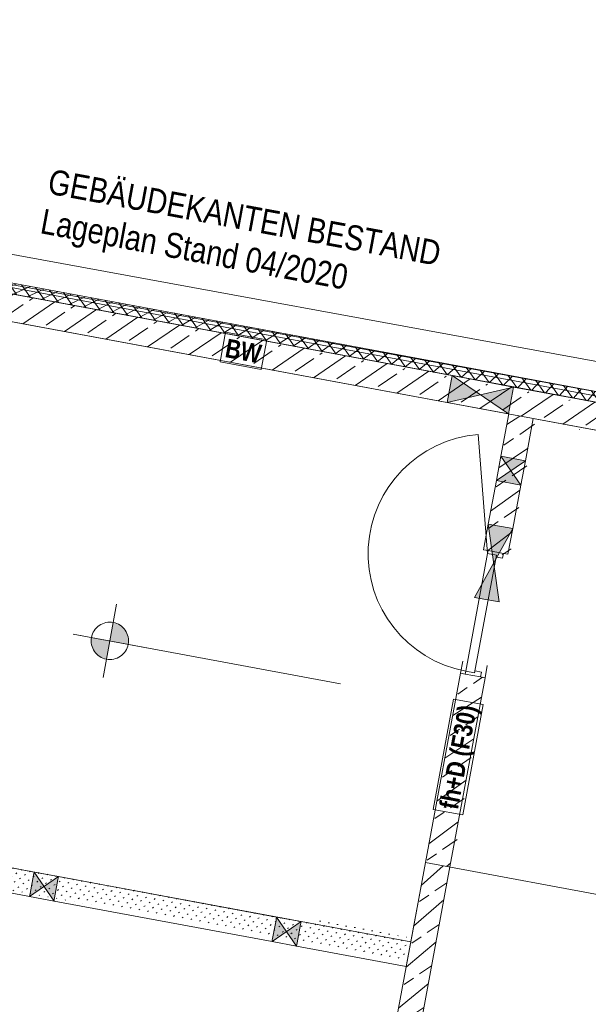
# Model space of a CAD drawing. Header units: metres. Extents: x 0 to 60282398, y -11592309 to 5708004.
# Tile 57 of 136: x 32353349.68 to 32353354.25, y 5707937.42 to 5707945.34. Entities that reach past the tile are written whole.
import ezdxf

# ---------------------------------------------------------------- set-up
doc = ezdxf.new("R2010")
doc.units = ezdxf.units.M
doc.header["$LTSCALE"] = 0.75
doc.linetypes.add('10417023$0$#9_Achse', pattern=[1.6, 0.00254, -1.59746])
doc.layers.get('0').update_dxf_attribs({"linetype": 'CONTINUOUS'})
for name, color, linetype, lineweight in [('10417023$0$#9_002_GES I Übersicht Erdgeschoss_1_101_Wand Aussen.A', 7, 'CONTINUOUS', 25), ('10417023$0$#9_002_GES I Übersicht Erdgeschoss_1_102_Wand Innen.A', 7, 'CONTINUOUS', 25), ('10417023$0$#9_002_GES I Übersicht Erdgeschoss_1_607b_Brandschutz 1_100', 7, 'CONTINUOUS', 25), ('10417023$0$#9_002_GES I Übersicht Erdgeschoss_1_707_Bestandsgebäude', 7, 'CONTINUOUS', 25), ('10417023$0$#9_002_GES I Übersicht Erdgeschoss_1_Neubau_102_Wand Innen.A', 7, 'CONTINUOUS', 25), ('10417023$0$#9_002_GES I Übersicht Erdgeschoss_1_Neubau_104_Decken.A', 7, 'CONTINUOUS', 25), ('10417023$0$#9_002_GES I Übersicht Erdgeschoss_1_Neubau_502_Bemaßung 1_100.A', 7, 'CONTINUOUS', 25), ('10417023$0$Keine', 7, 'CONTINUOUS', 13)]:
    doc.layers.add(name, color=color, linetype=linetype, lineweight=lineweight)
doc.styles.add('10417023$0$ARIAL NARROW', font='ARIALN.TTF')
doc.styles.add('10417023$0$Arial Narrow (bold)', font='ARIALNB.TTF')
pattern_1 = [(45, (0, 0), (-0.03535533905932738, 0.03535533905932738), [0.01, -0.03999999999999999])]
pattern_2 = [(44.99999999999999, (0, 0), (-0.1697056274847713, 0.1697056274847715), []), (44.99999999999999, (-0.08485281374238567, 0.08485281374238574), (-0.1697056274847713, 0.1697056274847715), [0.18, -0.05999999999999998])]

# ---------------------------------------------------------------- blocks, each defined once
blk = doc.blocks.new('10417023$0$#9_MKO_LP5_ARC_GES_UP_00_002_P_G_modell (3D)')
at = {"layer": '10417023$0$#9_002_GES I Übersicht Erdgeschoss_1_101_Wand Aussen.A', "linetype": 'Continuous', "lineweight": 5, "true_color": 0xff0000}
h = blk.add_hatch(dxfattribs=at)
h.set_pattern_fill('#9_DÄMMUNG__HART_1_0001', color=1, style=0, pattern_type=2)
h.set_pattern_definition([(44.99999999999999, (0, 0), (-0.05656854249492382, 0.05656854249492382), []), (135.0000000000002, (0, 0), (0.05656854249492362, 0.056568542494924), [])])
h.paths.add_polyline_path([(-32353493.93786301, -5707777.242828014), (-32353493.93786301, -5707777.15726206), (-32353499.57365668, -5707777.15726206), (-32353499.57365668, -5707777.242828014)])
at = {"layer": '10417023$0$#9_002_GES I Übersicht Erdgeschoss_1_102_Wand Innen.A', "linetype": 'Continuous', "lineweight": 13, "true_color": 0x1f1f1f}
h = blk.add_hatch(dxfattribs=at)
h.set_pattern_fill('#9_GIPS_0001', color=250, style=0, pattern_type=2)
h.set_pattern_definition(pattern_1)
h.paths.add_polyline_path([(-32353494.842797, -5707781.780125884), (-32353499.01249965, -5707781.780125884), (-32353499.01249965, -5707781.792625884), (-32353494.842797, -5707781.792625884)])
h = blk.add_hatch(dxfattribs=at)
h.set_pattern_fill('#9_GIPS_0001', color=250, style=0, pattern_type=2)
h.set_pattern_definition(pattern_1)
h.paths.add_polyline_path([(-32353494.842797, -5707781.792625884), (-32353499.01249965, -5707781.792625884), (-32353499.01249965, -5707781.805125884), (-32353494.842797, -5707781.805125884)])
at = {"layer": '10417023$0$#9_002_GES I Übersicht Erdgeschoss_1_102_Wand Innen.A', "linetype": 'Continuous', "lineweight": 13, "true_color": 0xff0000}
h = blk.add_hatch(dxfattribs=at)
h.set_pattern_fill('#9_GIPS_0001', color=1, style=0, pattern_type=2)
h.set_pattern_definition(pattern_1)
h.paths.add_polyline_path([(-32353494.842797, -5707781.805125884), (-32353499.01249965, -5707781.805125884), (-32353499.01249965, -5707781.955125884), (-32353494.842797, -5707781.955125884)])
at = {"layer": '10417023$0$#9_002_GES I Übersicht Erdgeschoss_1_102_Wand Innen.A', "linetype": 'Continuous', "lineweight": 13, "true_color": 0x1f1f1f}
h = blk.add_hatch(dxfattribs=at)
h.set_pattern_fill('#9_GIPS_0001', color=250, style=0, pattern_type=2)
h.set_pattern_definition(pattern_1)
h.paths.add_polyline_path([(-32353499.01249965, -5707781.967625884), (-32353494.842797, -5707781.967625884), (-32353494.842797, -5707781.955125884), (-32353499.01249965, -5707781.955125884)])
h = blk.add_hatch(dxfattribs=at)
h.set_pattern_fill('#9_GIPS_0001', color=250, style=0, pattern_type=2)
h.set_pattern_definition(pattern_1)
h.paths.add_polyline_path([(-32353499.01249965, -5707781.980125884), (-32353494.842797, -5707781.980125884), (-32353494.842797, -5707781.967625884), (-32353499.01249965, -5707781.967625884)])
at = {"layer": '10417023$0$#9_002_GES I Übersicht Erdgeschoss_1_Neubau_102_Wand Innen.A', "linetype": 'Continuous', "lineweight": 5, "true_color": 0xff0000}
h = blk.add_hatch(dxfattribs=at)
h.set_pattern_fill('#9_BETON__STAHLBETON_0001', color=1, style=0, pattern_type=2)
h.set_pattern_definition(pattern_2)
h.paths.add_polyline_path([(-32353499.02365668, -5707777.462828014), (-32353493.93786303, -5707777.462828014), (-32353493.93786303, -5707777.242828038), (-32353499.02365668, -5707777.242828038)])
h = blk.add_hatch(dxfattribs=at)
h.set_pattern_fill('#9_BETON__STAHLBETON_0001', color=1, style=0, pattern_type=2)
h.set_pattern_definition(pattern_2)
h.paths.add_polyline_path([(-32353494.84365668, -5707778.57282602), (-32353494.64365669, -5707778.57282602), (-32353494.64365669, -5707777.462828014), (-32353494.84365668, -5707777.462828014)])
h = blk.add_hatch(dxfattribs=at)
h.set_pattern_fill('#9_BETON__STAHLBETON_0001', color=1, style=0, pattern_type=2)
h.set_pattern_definition(pattern_2)
h.paths.add_polyline_path([(-32353494.84365668, -5707779.582826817), (-32353494.84365668, -5707781.130043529), (-32353494.64365669, -5707781.130043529), (-32353494.64365669, -5707779.582826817)])
h = blk.add_hatch(dxfattribs=at)
h.set_pattern_fill('#9_BETON__STAHLBETON_0001', color=1, style=0, pattern_type=2)
h.set_pattern_definition(pattern_2)
h.paths.add_polyline_path([(-32353494.84365668, -5707784.220045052), (-32353494.6436567, -5707784.220045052), (-32353494.6436567, -5707781.130043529), (-32353494.84365668, -5707781.130043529)])
at = {"layer": '10417023$0$#9_002_GES I Übersicht Erdgeschoss_1_Neubau_502_Bemaßung 1_100.A', "linetype": 'Continuous', "lineweight": 0, "true_color": 0xff0000}
for points in [[(-32353497.66386112, -5707779.841819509), (-32353497.51386112, -5707779.841819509), (-32353497.52527919, -5707779.784416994), (-32353497.5577951, -5707779.735753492), (-32353497.60645861, -5707779.703237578), (-32353497.66386112, -5707779.691819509)], [(-32353497.66386112, -5707779.841819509), (-32353497.81386112, -5707779.841819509), (-32353497.80244305, -5707779.899222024), (-32353497.76992714, -5707779.947885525), (-32353497.72126364, -5707779.980401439), (-32353497.66386112, -5707779.991819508)]]:
    blk.add_hatch(color=1, dxfattribs=at).paths.add_polyline_path(points)
at = {"layer": '10417023$0$#9_002_GES I Übersicht Erdgeschoss_1_101_Wand Aussen.A', "color": 1, "linetype": 'Continuous', "lineweight": 18, "true_color": 0xff0000, "flags": 128}
blk.add_lwpolyline([(-32353493.93786301, -5707777.242828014), (-32353499.57365668, -5707777.242828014), (-32353499.57365668, -5707777.15726206), (-32353493.93786301, -5707777.15726206)], close=True, dxfattribs=at)
at = {"layer": '10417023$0$#9_002_GES I Übersicht Erdgeschoss_1_102_Wand Innen.A', "color": 1, "linetype": 'Continuous', "lineweight": 13, "true_color": 0xff0000}
for p, q in [((-32353497.92330301, -5707781.780125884), (-32353498.55277459, -5707781.780125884)), ((-32353497.72330301, -5707781.780125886), (-32353497.92330301, -5707781.780125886)), ((-32353495.94042123, -5707781.780125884), (-32353497.72330301, -5707781.780125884)), ((-32353495.74042123, -5707781.780125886), (-32353495.94042123, -5707781.780125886)), ((-32353494.842797, -5707781.780125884), (-32353495.74042123, -5707781.780125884)), ((-32353494.842797, -5707781.980125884), (-32353494.842797, -5707781.780125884)), ((-32353498.55277459, -5707781.980125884), (-32353497.92330301, -5707781.980125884)), ((-32353497.92330301, -5707781.980125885), (-32353497.72330301, -5707781.980125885)), ((-32353497.72330301, -5707781.980125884), (-32353495.94042123, -5707781.980125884)), ((-32353495.94042123, -5707781.980125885), (-32353495.74042123, -5707781.980125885)), ((-32353495.74042123, -5707781.980125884), (-32353494.842797, -5707781.980125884))]:
    blk.add_line(p, q, dxfattribs=at)
at = {"layer": '10417023$0$#9_002_GES I Übersicht Erdgeschoss_1_607b_Brandschutz 1_100', "color": 1, "linetype": 'Continuous', "lineweight": 13, "true_color": 0xff0000}
for p, q in [((-32353496.86496335, -5707777.23150374), (-32353497.20246483, -5707777.23150374)), ((-32353497.20246483, -5707777.23150374), (-32353497.20246483, -5707777.474151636)), ((-32353496.86496335, -5707777.474151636), (-32353496.86496335, -5707777.23150374)), ((-32353497.20246483, -5707777.474151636), (-32353496.86496335, -5707777.474151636)), ((-32353494.61803709, -5707779.797894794), (-32353494.86068498, -5707779.797894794)), ((-32353494.86068498, -5707779.797894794), (-32353494.86068498, -5707780.699964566)), ((-32353494.61803709, -5707780.699964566), (-32353494.61803709, -5707779.797894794)), ((-32353494.86068498, -5707780.699964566), (-32353494.61803709, -5707780.699964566))]:
    blk.add_line(p, q, dxfattribs=at)
at = {"layer": '10417023$0$#9_002_GES I Übersicht Erdgeschoss_1_707_Bestandsgebäude', "color": 1, "linetype": 'Continuous', "lineweight": 13, "true_color": 0xff0000}
for p, q in [((-32353494.21065062, -5707776.918014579), (-32353499.27171133, -5707776.931993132)), ((-32353499.27364033, -5707777.171999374), (-32353494.20998774, -5707777.158013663))]:
    blk.add_line(p, q, dxfattribs=at)
at = {"layer": '10417023$0$#9_002_GES I Übersicht Erdgeschoss_1_Neubau_102_Wand Innen.A', "color": 1, "linetype": 'Continuous', "lineweight": 18, "true_color": 0xff0000}
for p, q in [((-32353495.34666594, -5707777.242828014), (-32353499.02365668, -5707777.242828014)), ((-32353494.84666597, -5707777.242828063), (-32353495.34666594, -5707777.242828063)), ((-32353493.93786303, -5707777.242828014), (-32353494.84666597, -5707777.242828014)), ((-32353499.02365668, -5707777.462828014), (-32353495.34666594, -5707777.462828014)), ((-32353495.34666594, -5707777.462828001), (-32353494.84666597, -5707777.462828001)), ((-32353494.84666597, -5707777.462828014), (-32353494.84365668, -5707777.462828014)), ((-32353494.84365668, -5707777.462828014), (-32353494.84365668, -5707777.80795109)), ((-32353494.64365668, -5707777.462828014), (-32353493.93786303, -5707777.462828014)), ((-32353494.64365668, -5707777.80795109), (-32353494.64365668, -5707777.462828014)), ((-32353494.84365668, -5707777.80795109), (-32353494.84365668, -5707778.007951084)), ((-32353494.64365669, -5707778.007951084), (-32353494.64365669, -5707777.80795109)), ((-32353494.84365668, -5707778.007951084), (-32353494.84365668, -5707778.362862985)), ((-32353494.64365668, -5707778.362862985), (-32353494.64365668, -5707778.007951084)), ((-32353494.84365668, -5707778.362862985), (-32353494.84365668, -5707778.572826)), ((-32353494.64365668, -5707778.572826), (-32353494.64365669, -5707778.362862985)), ((-32353494.84365739, -5707778.572826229), (-32353494.80615626, -5707778.572826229)), ((-32353494.80615626, -5707778.572826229), (-32353494.68115684, -5707778.572826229)), ((-32353494.68115684, -5707778.572826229), (-32353494.64365716, -5707778.572826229)), ((-32353494.84365739, -5707779.582827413), (-32353494.80615626, -5707779.582827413)), ((-32353494.84365668, -5707779.582826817), (-32353494.84365668, -5707781.130043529)), ((-32353494.80615626, -5707779.582827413), (-32353494.68115684, -5707779.582827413)), ((-32353494.68115684, -5707779.582827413), (-32353494.64365716, -5707779.582827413)), ((-32353494.64365668, -5707781.130043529), (-32353494.64365668, -5707779.582826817)), ((-32353494.84365668, -5707781.130043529), (-32353494.84365667, -5707784.220045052)), ((-32353494.64365667, -5707784.220045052), (-32353494.64365668, -5707781.130043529))]:
    blk.add_line(p, q, dxfattribs=at)
at = {"layer": '10417023$0$#9_002_GES I Übersicht Erdgeschoss_1_Neubau_102_Wand Innen.A', "color": 1, "linetype": 'Continuous', "lineweight": 13, "true_color": 0xff0000}
for p, q in [((-32353495.3466665, -5707777.462827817), (-32353494.84666591, -5707777.242827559)), ((-32353495.3466665, -5707777.242827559), (-32353494.84666591, -5707777.462827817)), ((-32353495.34666594, -5707777.242828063), (-32353495.34666594, -5707777.462828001)), ((-32353494.84666597, -5707777.462828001), (-32353494.84666597, -5707777.242828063)), ((-32353494.80615626, -5707778.597825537), (-32353495.05462342, -5707777.670537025)), ((-32353494.84365739, -5707777.807951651), (-32353494.64365716, -5707778.007950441)), ((-32353494.64365716, -5707777.807951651), (-32353494.84365739, -5707778.007950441)), ((-32353494.64365669, -5707777.80795109), (-32353494.84365668, -5707777.80795109)), ((-32353494.84365668, -5707778.007951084), (-32353494.64365669, -5707778.007951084)), ((-32353494.84365739, -5707778.362863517), (-32353494.64365716, -5707778.962862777)), ((-32353494.64365716, -5707778.362863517), (-32353494.84365739, -5707778.962862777)), ((-32353494.64365669, -5707778.362862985), (-32353494.84365668, -5707778.362862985)), ((-32353494.84365739, -5707778.572826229), (-32353494.80615626, -5707778.572826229)), ((-32353494.80615626, -5707778.597825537), (-32353494.80615626, -5707778.572826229)), ((-32353494.80615626, -5707778.572826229), (-32353494.68115684, -5707778.572826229)), ((-32353494.80615626, -5707778.572826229), (-32353494.68115684, -5707778.572826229)), ((-32353494.80615626, -5707778.572826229), (-32353494.68115684, -5707778.572826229)), ((-32353494.68115684, -5707778.572826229), (-32353494.68115684, -5707778.612826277)), ((-32353494.68115684, -5707778.572826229), (-32353494.64365716, -5707778.572826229)), ((-32353494.73315632, -5707778.597825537), (-32353494.80615626, -5707778.597825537)), ((-32353494.73315632, -5707778.597825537), (-32353494.80615626, -5707778.597825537)), ((-32353494.80615626, -5707778.597825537), (-32353494.80615626, -5707779.557826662)), ((-32353494.73315632, -5707778.612826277), (-32353494.73315632, -5707778.597825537)), ((-32353494.73315632, -5707779.557826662), (-32353494.73315632, -5707778.597825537)), ((-32353494.68115684, -5707778.612826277), (-32353494.73315632, -5707778.612826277)), ((-32353494.84365668, -5707778.962862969), (-32353494.64365668, -5707778.962862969)), ((-32353494.84365739, -5707779.582827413), (-32353494.80615626, -5707779.582827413)), ((-32353494.73315632, -5707779.557826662), (-32353494.80615626, -5707779.557826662)), ((-32353494.80615626, -5707779.557826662), (-32353494.80615626, -5707779.582827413)), ((-32353494.80615626, -5707779.557826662), (-32353494.73315632, -5707779.557826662)), ((-32353494.80615626, -5707779.582827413), (-32353494.68115684, -5707779.582827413)), ((-32353494.80615626, -5707779.582827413), (-32353494.68115684, -5707779.582827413)), ((-32353494.80615626, -5707779.582827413), (-32353494.68115684, -5707779.582827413)), ((-32353494.68115684, -5707779.542827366), (-32353494.73315632, -5707779.542827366)), ((-32353494.73315632, -5707779.542827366), (-32353494.73315632, -5707779.557826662)), ((-32353494.68115684, -5707779.582827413), (-32353494.68115684, -5707779.542827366)), ((-32353494.68115684, -5707779.582827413), (-32353494.64365716, -5707779.582827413)), ((-32353497.92330301, -5707781.780125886), (-32353497.92330301, -5707781.792625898)), ((-32353497.92330301, -5707781.792625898), (-32353497.92330301, -5707781.80512591)), ((-32353497.92330301, -5707781.80512591), (-32353497.92330301, -5707781.955125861)), ((-32353497.72330274, -5707781.780126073), (-32353497.92330298, -5707781.980126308)), ((-32353497.72330274, -5707781.980126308), (-32353497.92330298, -5707781.780126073)), ((-32353497.72330301, -5707781.792625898), (-32353497.72330301, -5707781.780125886)), ((-32353497.72330301, -5707781.80512591), (-32353497.72330301, -5707781.792625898)), ((-32353497.72330301, -5707781.955125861), (-32353497.72330301, -5707781.80512591)), ((-32353495.94042123, -5707781.780125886), (-32353495.94042123, -5707781.792625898)), ((-32353495.94042123, -5707781.792625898), (-32353495.94042123, -5707781.80512591)), ((-32353495.94042123, -5707781.80512591), (-32353495.94042123, -5707781.955125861)), ((-32353495.74042183, -5707781.780126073), (-32353495.94042062, -5707781.980126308)), ((-32353495.74042183, -5707781.980126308), (-32353495.94042062, -5707781.780126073)), ((-32353495.74042123, -5707781.792625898), (-32353495.74042123, -5707781.780125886)), ((-32353495.74042123, -5707781.80512591), (-32353495.74042123, -5707781.792625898)), ((-32353495.74042123, -5707781.955125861), (-32353495.74042123, -5707781.80512591)), ((-32353497.92330301, -5707781.955125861), (-32353497.92330301, -5707781.967625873)), ((-32353497.92330301, -5707781.967625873), (-32353497.92330301, -5707781.980125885)), ((-32353497.72330301, -5707781.967625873), (-32353497.72330301, -5707781.955125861)), ((-32353497.72330301, -5707781.980125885), (-32353497.72330301, -5707781.967625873)), ((-32353495.94042123, -5707781.955125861), (-32353495.94042123, -5707781.967625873)), ((-32353495.94042123, -5707781.967625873), (-32353495.94042123, -5707781.980125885)), ((-32353495.74042123, -5707781.967625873), (-32353495.74042123, -5707781.955125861)), ((-32353495.74042123, -5707781.980125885), (-32353495.74042123, -5707781.967625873))]:
    blk.add_line(p, q, dxfattribs=at)
at = {"layer": '10417023$0$#9_002_GES I Übersicht Erdgeschoss_1_Neubau_102_Wand Innen.A', "color": 1, "linetype": '10417023$0$#9_Achse', "lineweight": 13, "true_color": 0xff0000}
for p, q in [((-32353494.84365739, -5707779.582827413), (-32353494.84365739, -5707778.572826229)), ((-32353494.64365716, -5707779.582827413), (-32353494.64365716, -5707778.572826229))]:
    blk.add_line(p, q, dxfattribs=at)
at = {"layer": '10417023$0$#9_002_GES I Übersicht Erdgeschoss_1_Neubau_102_Wand Innen.A', "color": 1, "linetype": 'Continuous', "lineweight": 13, "true_color": 0xff0000}
blk.add_arc((-32353494.80615668, -5707778.597826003), 0.9600008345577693, 104.9999997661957, 270.0000002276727, dxfattribs=at)
at = {"layer": '10417023$0$#9_002_GES I Übersicht Erdgeschoss_1_Neubau_102_Wand Innen.A', "color": 1, "linetype": 'Continuous', "true_color": 0xff0000}
for points in [[(-32353495.34666594, -5707777.242828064), (-32353495.34666594, -5707777.462828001), (-32353495.09666596, -5707777.352828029)], [(-32353494.84666597, -5707777.242828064), (-32353495.09666596, -5707777.352828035), (-32353494.84666597, -5707777.462828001)], [(-32353494.64365669, -5707777.80795109), (-32353494.84365668, -5707777.80795109), (-32353494.74365668, -5707777.907951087)], [(-32353494.64365669, -5707778.007951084), (-32353494.74365668, -5707777.907951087), (-32353494.84365668, -5707778.007951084)], [(-32353494.64365669, -5707778.362862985), (-32353494.84365668, -5707778.362862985), (-32353494.74365668, -5707778.662862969)], [(-32353494.64365668, -5707778.962862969), (-32353494.74365668, -5707778.662862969), (-32353494.84365668, -5707778.962862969)], [(-32353497.92330301, -5707781.980125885), (-32353497.82330301, -5707781.880125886), (-32353497.92330301, -5707781.780125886)], [(-32353497.72330301, -5707781.980125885), (-32353497.72330301, -5707781.780125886), (-32353497.82330301, -5707781.880125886)], [(-32353495.94042123, -5707781.980125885), (-32353495.84042123, -5707781.880125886), (-32353495.94042123, -5707781.780125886)], [(-32353495.74042123, -5707781.980125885), (-32353495.74042123, -5707781.780125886), (-32353495.84042123, -5707781.880125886)]]:
    blk.add_solid(points, dxfattribs=at)
at = {"layer": '10417023$0$#9_002_GES I Übersicht Erdgeschoss_1_Neubau_104_Decken.A', "color": 1, "linetype": 'Continuous', "lineweight": 13, "true_color": 0xff0000, "flags": 128}
for points in [[(-32353499.24365664, -5707781.952985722), (-32353499.24365668, -5707777.242828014), (-32353491.34430819, -5707777.240905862), (-32353491.34429377, -5707777.249004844), (-32353488.711808, -5707777.242914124), (-32353474.36909785, -5707777.203502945), (-32353467.58052395, -5707777.184627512), (-32353458.71420428, -5707777.159975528), (-32353458.7142043, -5707776.82162203), (-32353452.08528951, -5707776.852814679), (-32353452.08528951, -5707777.242828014), (-32353452.08528951, -5707779.426313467), (-32353449.88417032, -5707779.426313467), (-32353449.88417032, -5707779.646313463), (-32353454.47117382, -5707779.646313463), (-32353454.47117382, -5707790.51957689), (-32353496.34426422, -5707790.51957689), (-32353496.34426422, -5707785.84991685), (-32353499.24365677, -5707785.84991685)], [(-32353491.64409519, -5707777.192828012), (-32353499.24365668, -5707777.192828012), (-32353499.24365668, -5707790.51957689), (-32353454.47117381, -5707790.51957689), (-32353454.47117381, -5707779.376313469), (-32353454.47117381, -5707776.841971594), (-32353458.7151397, -5707776.821626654), (-32353458.71420428, -5707777.159982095), (-32353462.62409527, -5707777.170791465), (-32353462.62409527, -5707788.759576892), (-32353491.64409519, -5707788.759576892)], [(-32353499.0236555, -5707781.780125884), (-32353494.84366712, -5707781.780125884), (-32353494.8439642, -5707781.129916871), (-32353493.14409523, -5707781.129916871), (-32353491.64409519, -5707781.129916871), (-32353491.64409519, -5707777.462828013), (-32353499.0236555, -5707777.462828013)]]:
    blk.add_lwpolyline(points, close=True, dxfattribs=at)
at = {"layer": '10417023$0$#9_002_GES I Übersicht Erdgeschoss_1_Neubau_502_Bemaßung 1_100.A', "color": 1, "linetype": 'Continuous', "lineweight": 13, "true_color": 0xff0000}
for p, q in [((-32353497.66386136, -5707780.141818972), (-32353497.66386136, -5707779.541819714)), ((-32353497.66386136, -5707780.141818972), (-32353497.66386136, -5707779.541819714)), ((-32353497.96386171, -5707779.841820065), (-32353497.363861, -5707779.841820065)), ((-32353497.96386171, -5707779.841820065), (-32353495.7772329, -5707779.841820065))]:
    blk.add_line(p, q, dxfattribs=at)
at = {"layer": '10417023$0$#9_002_GES I Übersicht Erdgeschoss_1_Neubau_502_Bemaßung 1_100.A', "color": 1, "linetype": 'Continuous', "lineweight": 13, "true_color": 0xff0000, "flags": 128}
blk.add_lwpolyline([(-32353497.51386112, -5707779.841819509), (-32353497.51458341, -5707779.85652208), (-32353497.51674333, -5707779.871083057), (-32353497.52032007, -5707779.885362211), (-32353497.52527919, -5707779.899222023), (-32353497.53157293, -5707779.91252902), (-32353497.53914068, -5707779.925155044), (-32353497.54790955, -5707779.936978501), (-32353497.5577951, -5707779.947885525), (-32353497.56870213, -5707779.957771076), (-32353497.58052559, -5707779.96653995), (-32353497.59315161, -5707779.974107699), (-32353497.60645861, -5707779.980401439), (-32353497.62031842, -5707779.985360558), (-32353497.63459757, -5707779.988937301), (-32353497.64915855, -5707779.991097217), (-32353497.66386112, -5707779.991819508), (-32353497.6785637, -5707779.991097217), (-32353497.69312467, -5707779.988937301), (-32353497.70740382, -5707779.985360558), (-32353497.72126364, -5707779.980401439), (-32353497.73457063, -5707779.974107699), (-32353497.74719666, -5707779.96653995), (-32353497.75902012, -5707779.957771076), (-32353497.76992714, -5707779.947885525), (-32353497.77981269, -5707779.936978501), (-32353497.78858157, -5707779.925155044), (-32353497.79614931, -5707779.91252902), (-32353497.80244305, -5707779.899222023), (-32353497.80740217, -5707779.885362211), (-32353497.81097891, -5707779.871083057), (-32353497.81313883, -5707779.85652208), (-32353497.81386112, -5707779.841819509), (-32353497.81313883, -5707779.827116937), (-32353497.81097891, -5707779.81255596), (-32353497.80740217, -5707779.798276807), (-32353497.80244305, -5707779.784416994), (-32353497.79614931, -5707779.771109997), (-32353497.78858157, -5707779.758483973), (-32353497.77981269, -5707779.746660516), (-32353497.76992714, -5707779.735753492), (-32353497.75902012, -5707779.725867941), (-32353497.74719666, -5707779.717099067), (-32353497.73457063, -5707779.709531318), (-32353497.72126364, -5707779.703237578), (-32353497.70740382, -5707779.698278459), (-32353497.69312467, -5707779.694701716), (-32353497.6785637, -5707779.6925418), (-32353497.66386112, -5707779.691819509), (-32353497.64915855, -5707779.6925418), (-32353497.63459757, -5707779.694701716), (-32353497.62031842, -5707779.698278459), (-32353497.60645861, -5707779.703237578), (-32353497.59315161, -5707779.709531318), (-32353497.58052559, -5707779.717099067), (-32353497.56870213, -5707779.725867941), (-32353497.5577951, -5707779.735753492), (-32353497.54790955, -5707779.746660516), (-32353497.53914068, -5707779.758483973), (-32353497.53157293, -5707779.771109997), (-32353497.52527919, -5707779.784416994), (-32353497.52032007, -5707779.798276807), (-32353497.51674333, -5707779.81255596), (-32353497.51458341, -5707779.827116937)], close=True, dxfattribs=at)
blk.add_lwpolyline([(-32353497.51386112, -5707779.841819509), (-32353497.51458341, -5707779.85652208), (-32353497.51674333, -5707779.871083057), (-32353497.52032007, -5707779.885362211), (-32353497.52527919, -5707779.899222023), (-32353497.53157293, -5707779.91252902), (-32353497.53914068, -5707779.925155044), (-32353497.54790955, -5707779.936978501), (-32353497.5577951, -5707779.947885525), (-32353497.56870213, -5707779.957771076), (-32353497.58052559, -5707779.96653995), (-32353497.59315161, -5707779.974107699), (-32353497.60645861, -5707779.980401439), (-32353497.62031842, -5707779.985360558), (-32353497.63459757, -5707779.988937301), (-32353497.64915855, -5707779.991097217), (-32353497.66386112, -5707779.991819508), (-32353497.6785637, -5707779.991097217), (-32353497.69312467, -5707779.988937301), (-32353497.70740382, -5707779.985360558), (-32353497.72126364, -5707779.980401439), (-32353497.73457063, -5707779.974107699), (-32353497.74719666, -5707779.96653995), (-32353497.75902012, -5707779.957771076), (-32353497.76992714, -5707779.947885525), (-32353497.77981269, -5707779.936978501), (-32353497.78858157, -5707779.925155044), (-32353497.79614931, -5707779.91252902), (-32353497.80244305, -5707779.899222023), (-32353497.80740217, -5707779.885362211), (-32353497.81097891, -5707779.871083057), (-32353497.81313883, -5707779.85652208), (-32353497.81386112, -5707779.841819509), (-32353497.81313883, -5707779.827116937), (-32353497.81097891, -5707779.81255596), (-32353497.80740217, -5707779.798276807), (-32353497.80244305, -5707779.784416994), (-32353497.79614931, -5707779.771109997), (-32353497.78858157, -5707779.758483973), (-32353497.77981269, -5707779.746660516), (-32353497.76992714, -5707779.735753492), (-32353497.75902012, -5707779.725867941), (-32353497.74719666, -5707779.717099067), (-32353497.73457063, -5707779.709531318), (-32353497.72126364, -5707779.703237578), (-32353497.70740382, -5707779.698278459), (-32353497.69312467, -5707779.694701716), (-32353497.6785637, -5707779.6925418), (-32353497.66386112, -5707779.691819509), (-32353497.64915855, -5707779.6925418), (-32353497.63459757, -5707779.694701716), (-32353497.62031842, -5707779.698278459), (-32353497.60645861, -5707779.703237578), (-32353497.59315161, -5707779.709531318), (-32353497.58052559, -5707779.717099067), (-32353497.56870213, -5707779.725867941), (-32353497.5577951, -5707779.735753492), (-32353497.54790955, -5707779.746660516), (-32353497.53914068, -5707779.758483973), (-32353497.53157293, -5707779.771109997), (-32353497.52527919, -5707779.784416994), (-32353497.52032007, -5707779.798276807), (-32353497.51674333, -5707779.81255596), (-32353497.51458341, -5707779.827116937)], close=True, dxfattribs=at)
at = {"layer": '10417023$0$#9_002_GES I Übersicht Erdgeschoss_1_607b_Brandschutz 1_100', "color": 1, "true_color": 0xff0000, "insert": (-32353497.0337137, -5707777.354240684), "char_height": 0.1502737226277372, "attachment_point": 5, "line_spacing_factor": 1.002187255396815, "style": '10417023$0$Arial Narrow (bold)'}
blk.add_mtext('BW ', dxfattribs=at)
at = {"layer": '10417023$0$#9_002_GES I Übersicht Erdgeschoss_1_607b_Brandschutz 1_100', "color": 1, "true_color": 0xff0000, "insert": (-32353494.71695806, -5707780.248929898), "char_height": 0.1502737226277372, "attachment_point": 5, "rotation": 90, "line_spacing_factor": 1.002187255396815, "style": '10417023$0$Arial Narrow (bold)'}
blk.add_mtext('fh+D (F30) ', dxfattribs=at)
at = {"layer": '10417023$0$#9_002_GES I Übersicht Erdgeschoss_1_707_Bestandsgebäude', "color": 1, "true_color": 0xff0000, "insert": (-32353498.82092348, -5707776.781988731), "char_height": 0.2003649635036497, "attachment_point": 7, "line_spacing_factor": 0.9723442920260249, "style": '10417023$0$ARIAL NARROW'}
blk.add_mtext('GEBÄUDEKANTEN BESTAND\\PLageplan Stand 04/2020', dxfattribs=at)
blk = doc.blocks.new('10417023$0$2_MKO_LP5_LAN_GES_UP_00_002_V_A (3D)')
at = {"layer": '10417023$0$Keine'}
blk.add_blockref('10417023$0$#9_MKO_LP5_ARC_GES_UP_00_002_P_G_modell (3D)', (0, 0), dxfattribs=at)
blk = doc.blocks.new('10417023')
at = {"layer": '10417023$0$Keine', "rotation": 349.4819372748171}
blk.add_blockref('10417023$0$2_MKO_LP5_LAN_GES_UP_00_002_V_A (3D)', (65205154.93137175, 5413829.557758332), dxfattribs=at)

msp = doc.modelspace()

# ---------------------------------------------------------------- block references
msp.add_blockref('10417023', (0, 0))

doc.saveas('drawing.dxf')
